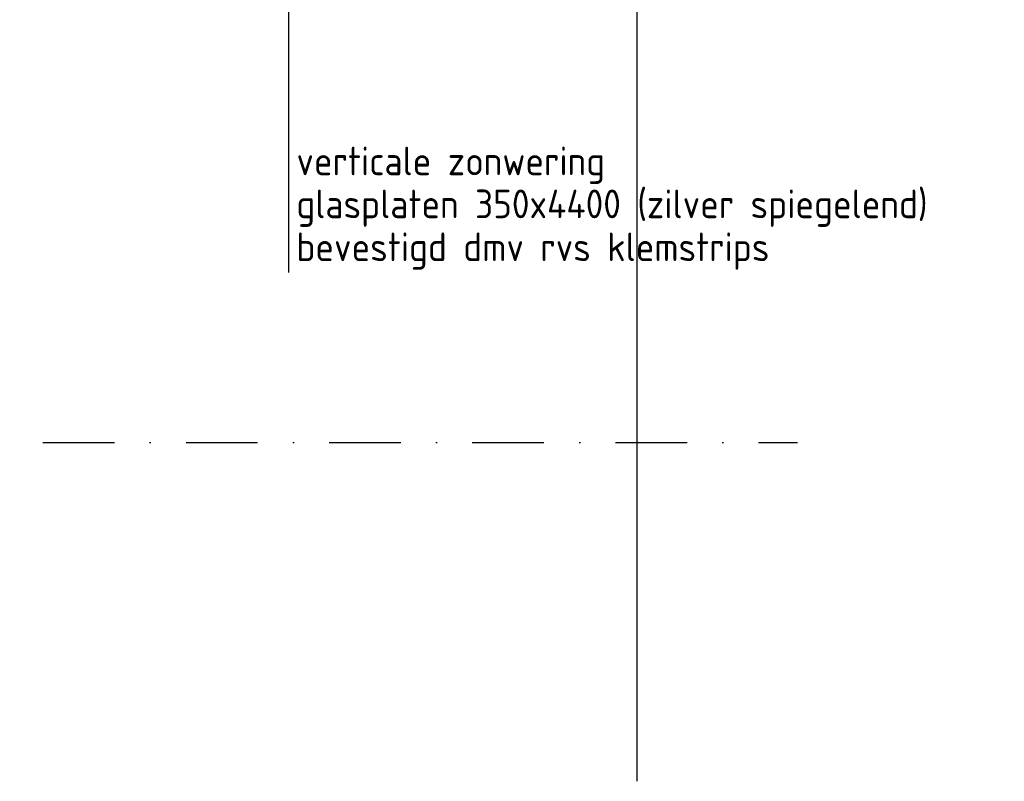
# Model space of a CAD drawing. Extents: x 45255 to 166574, y 102070 to 129901.
# Tile 3 of 21: x 66612 to 73491, y 102621 to 107942. Entities that reach past the tile are written whole.
import ezdxf
from ezdxf.enums import TextEntityAlignment as Align

# ---------------------------------------------------------------- set-up
doc = ezdxf.new("R2010")
doc.units = 0
doc.header["$LTSCALE"] = 1000
doc.header["$MEASUREMENT"] = 0
doc.linetypes.add('DASHDOT', pattern=[1, 0.5, -0.25, 0, -0.25])
doc.layers.add('B02', color=7, linetype='CONTINUOUS')
doc.layers.add('B06', color=7, linetype='CONTINUOUS')
doc.styles.add('TXT', font='isocp.shx')

msp = doc.modelspace()

# ---------------------------------------------------------------- linework, layer by layer
at = {"layer": 'B02', "color": 8, "linetype": 'Continuous'}
msp.add_line((70922.5, 127015.9), (70922.5, 102620.6), dxfattribs=at)
at = {"layer": 'B02', "color": 8, "linetype": 'DASHDOT'}
msp.add_line((48772, 104987), (72045, 104987), dxfattribs=at)
at = {"layer": 'B06', "color": 8, "linetype": 'Continuous'}
msp.add_line((68491, 112708), (68491, 106176), dxfattribs=at)

# ---------------------------------------------------------------- texts
at = {"layer": 'B06', "color": 7, "linetype": 'Continuous', "style": 'TXT'}
for s, p in [('verticale zonwering', (68545, 107055)), ('glasplaten 350x4400 (zilver spiegelend)', (68545, 106755)), ('bevestigd dmv rvs klemstrips', (68545, 106455))]:
    msp.add_text(s, height=200, dxfattribs=at).set_placement(p, align=Align.TOP_LEFT)

doc.saveas('drawing.dxf')
